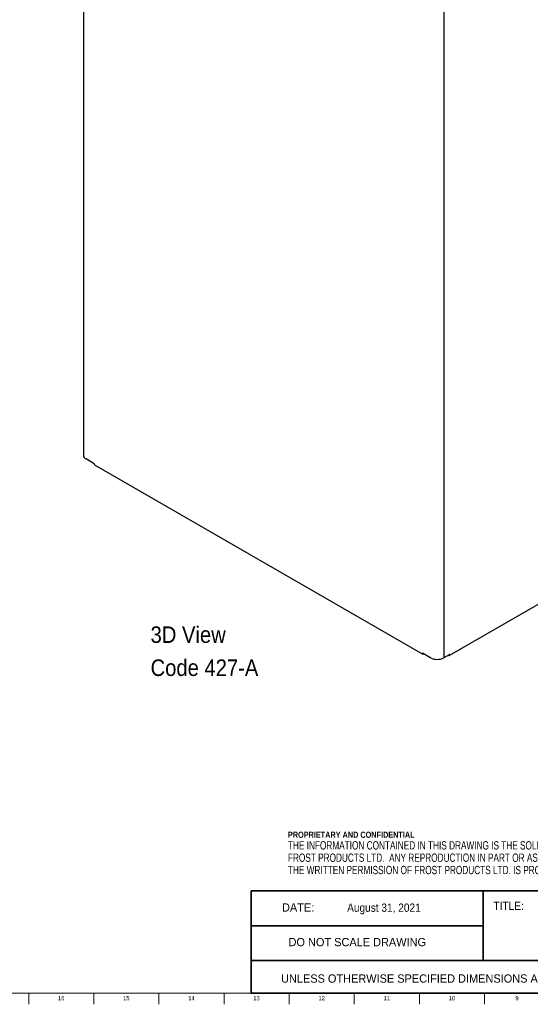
# Model space of a CAD drawing. Header units: inches. Extents: x -3 to 90, y 0 to 120.
# Tile 11 of 20: x 59 to 74, y 0 to 30. Entities that reach past the tile are written whole.
import ezdxf

# ---------------------------------------------------------------- set-up
doc = ezdxf.new("R2010")
doc.units = ezdxf.units.IN
doc.header["$MEASUREMENT"] = 0
doc.linetypes.add('SLD-Solid', pattern=[0])
doc.layers.add('NOTES', color=1, linetype='SLD-Solid')
doc.layers.add('TITLE', color=8, linetype='SLD-Solid')
doc.styles.add('SLDTEXTSTYLE0', font='GOTHIC.TTF', dxfattribs={"width": 0.913})
doc.styles.add('SLDTEXTSTYLE1', font='ARIAL.TTF', dxfattribs={"width": 0.948})
doc.styles.add('SLDTEXTSTYLE2', font='ARIALNB.TTF', dxfattribs={"width": 0.87})
doc.styles.add('SLDTEXTSTYLE3', font='ARIALN.TTF', dxfattribs={"width": 0.87})

# ---------------------------------------------------------------- blocks, each defined once
blk = doc.blocks.new('SW_NOTE_0')
at = {"layer": 'NOTES', "color": 0, "char_height": 0.5, "attachment_point": 1, "style": 'SLDTEXTSTYLE0'}
for s, insert in [('3D View', (0, 0.639)), ('Code 427-A ', (0, -0.361))]:
    blk.add_mtext(s, dxfattribs=dict(at, insert=insert))
blk = doc.blocks.new('SW_NOTE_0_2')
at = {"layer": 'NOTES', "color": 0, "attachment_point": 1}
for s, insert, char_height, style in [('PROPRIETARY AND CONFIDENTIAL', (0, 0.238), 0.18473, 'SLDTEXTSTYLE2'), ('THE INFORMATION CONTAINED IN THIS DRAWING IS THE SOLE PROPERTY OF ', (0, -0.05), 0.25, 'SLDTEXTSTYLE3'), ('FROST PRODUCTS LTD.  ANY REPRODUCTION IN PART OR AS A WHOLE WITHOUT ', (0, -0.423), 0.25, 'SLDTEXTSTYLE3'), ('THE WRITTEN PERMISSION OF FROST PRODUCTS LTD. IS PROHIBITED.', (0, -0.796), 0.25, 'SLDTEXTSTYLE3')]:
    blk.add_mtext(s, dxfattribs=dict(at, insert=insert, char_height=char_height, style=style))

msp = doc.modelspace()

# ---------------------------------------------------------------- linework, layer by layer
at = {"color": 7, "linetype": 'SLD-Solid', "lineweight": 25}
for p, q in [((60.4301908, 36.5009733), (60.4301908, 16.7733904)), ((71.3247678, 30.3733084), (71.3247678, 10.6457255)), ((60.7595965, 16.5162748), (60.5122009, 16.6590933)), ((60.7595993, 16.5105249), (60.7595965, 16.5162748)), ((60.7717507, 16.4835526), (70.6936816, 10.7557439)), ((71.4946046, 10.7180645), (76.7203401, 13.7348174)), ((70.6813923, 10.788544), (70.6813896, 10.7827973)), ((70.928788, 10.6457255), (70.6813923, 10.788544)), ((70.7230845, 10.7587195), (70.7280672, 10.7615991)), ((71.5068262, 10.7508256), (71.3247678, 10.6457255)), ((71.4601215, 10.7238635), (71.4651069, 10.7209854)), ((71.5068262, 10.7450773), (71.5068262, 10.7508256))]:
    msp.add_line(p, q, dxfattribs=at)
at = {"color": 8, "linetype": 'SLD-Solid', "lineweight": 25}
for p, q in [((71.4651069, 10.7209854), (71.4651069, 10.7267416)), ((71.5068262, 10.7450773), (71.5018475, 10.7479515))]:
    msp.add_line(p, q, dxfattribs=at)
at = {"color": 7, "linetype": 'SLD-Solid', "lineweight": 25}
for centre, radius, start, end in [((60.5703188, 16.7873642), 0.140823, 185.69479925, 245.62534171), ((71.4813929, 10.7409516), 0.0257658, 230.79671476, 9.21403699), ((71.1267779, 11.0278446), 0.4303661, 242.60967224, 297.39032776)]:
    msp.add_arc(centre, radius, start, end, dxfattribs=at)
msp.add_open_spline([(60.7595993, 16.5105249), (60.7603149, 16.5047698), (60.761746, 16.4932598), (60.767318, 16.4843837), (60.7718326, 16.483506), (60.7718336, 16.4835058)], degree=3, knots=[0, 0, 0, 0, 0.499948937, 0.9998978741, 1, 1, 1, 1], dxfattribs=at)
msp.add_open_spline([(70.7230845, 10.7587195), (70.7176198, 10.7562866), (70.7066903, 10.7514207), (70.6929063, 10.754597), (70.6832648, 10.7649484), (70.6820146, 10.7768476), (70.6813896, 10.7827973)], degree=3, dxfattribs=at)
at = {"layer": 'TITLE', "lineweight": 35}
for p, q in [((65.5059791, 3.5979637), (65.5059791, 0.5)), ((72.5182231, 3.5979637), (65.5059791, 3.5979637)), ((72.5182231, 3.5979637), (89.4997616, 3.5979648)), ((72.5182231, 1.4876118), (72.5182231, 3.5979637)), ((72.5182231, 2.5427877), (65.5059791, 2.5427877)), ((72.5182231, 1.4876118), (65.5059791, 1.4876118)), ((72.5182231, 1.4876118), (89.4999865, 1.4876118)), ((65.5059791, 0.5), (89.5, 0.5))]:
    msp.add_line(p, q, dxfattribs=at)
at = {"layer": 'TITLE', "linetype": 'SLD-Solid', "lineweight": 18}
for p, q in [((89.5, 0.5), (0.5, 0.5)), ((58.7795276, 0.5), (58.7795276, 0.1653543)), ((60.7480315, 0.5), (60.7480315, 0.1653543)), ((62.7165354, 0.5), (62.7165354, 0.1653543)), ((64.6850394, 0.5), (64.6850394, 0.1653543)), ((66.6535433, 0.5), (66.6535433, 0.1653543)), ((68.6220472, 0.5), (68.6220472, 0.1653543)), ((70.5905512, 0.5), (70.5905512, 0.1653543)), ((72.5590551, 0.5), (72.5590551, 0.1653543))]:
    msp.add_line(p, q, dxfattribs=at)

# ---------------------------------------------------------------- block references
at = {"layer": 'NOTES'}
for name, p in [('SW_NOTE_0', (62.4632351, 10.9570427)), ('SW_NOTE_0_2', (66.6159726, 5.1481527))]:
    msp.add_blockref(name, p, dxfattribs=at)

# ---------------------------------------------------------------- texts
at = {"layer": 'NOTES', "char_height": 0.25}
for s, insert, attachment_point, style in [('DATE:', (66.4368251, 3.2193046), 1, 'SLDTEXTSTYLE1'), ('August 31, 2021', (69.5184712, 3.2135958), 2, 'SLDTEXTSTYLE0'), ('TITLE:', (72.8307373, 3.2682756), 1, 'SLDTEXTSTYLE0'), ('DO NOT SCALE DRAWING', (68.713067, 2.1722148), 2, 'SLDTEXTSTYLE1'), ('UNLESS OTHERWISE SPECIFIED DIMENSIONS ARE IN INCHES.', (66.4082978, 1.0702903), 1, 'SLDTEXTSTYLE1')]:
    msp.add_mtext(s, dxfattribs=dict(at, insert=insert, attachment_point=attachment_point, style=style))
at = {"layer": 'TITLE', "char_height": 0.125, "attachment_point": 2, "style": 'SLDTEXTSTYLE0'}
for s, insert in [('16', (59.7612622, 0.4125551)), ('15', (61.7297661, 0.4125551)), ('14', (63.69827, 0.4125551)), ('13', (65.666774, 0.4125551)), ('12', (67.6352779, 0.4125551)), ('11', (69.6037819, 0.4125551)), ('10', (71.5722858, 0.4125551)), ('9', (73.5420484, 0.4125551))]:
    msp.add_mtext(s, dxfattribs=dict(at, insert=insert))

doc.saveas('drawing.dxf')
